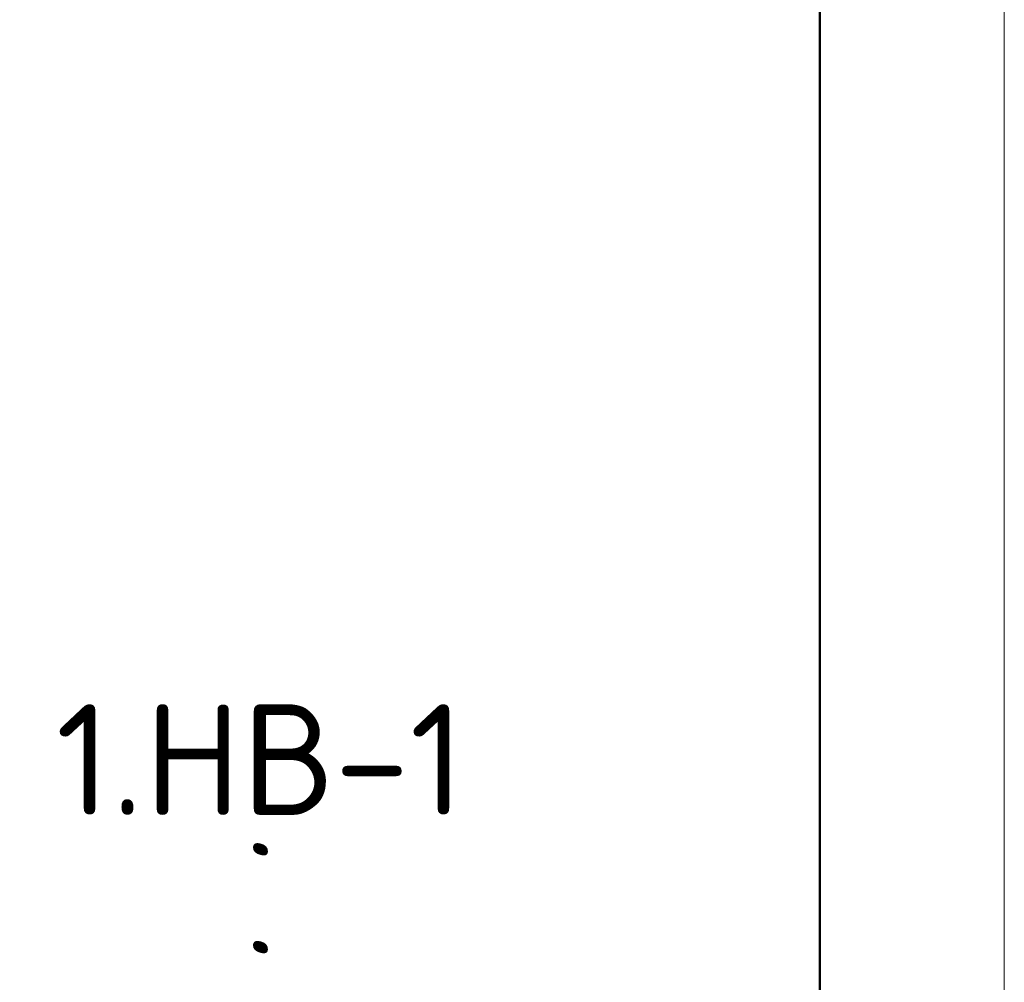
# Model space of a CAD drawing. Header units: millimetres. Extents: x 2008 to 593522, y -10016 to 93699.
# Tile 36 of 102: x 291374 to 294044, y 24347 to 26958. Entities that reach past the tile are written whole.
import ezdxf
from ezdxf.enums import TextEntityAlignment as Align

# ---------------------------------------------------------------- set-up
doc = ezdxf.new("R2010")
doc.units = ezdxf.units.MM
doc.layers.add('ATekst', color=7, linetype='Continuous')
doc.layers.add('FORMAT', color=7, linetype='Continuous')
doc.styles.add('isocpeur', font='isocpeui.ttf')
doc.styles.add('ViTEXT', font='isocpeur.ttf')

# ---------------------------------------------------------------- blocks, each defined once
blk = doc.blocks.new('*U4')
at = {"lineweight": 9}
blk.add_line((400, 292), (400, -5), dxfattribs=at)
at = {"lineweight": 50}
blk.add_line((395, 287), (395, 0), dxfattribs=at)

msp = doc.modelspace()

# ---------------------------------------------------------------- linework, layer by layer
at = {"layer": 'FORMAT', "color": 252, "true_color": 0x939598}
msp.add_lwpolyline([(252844.2283, 3016.9116), (293544.2283, 3016.9116), (293544.2283, 31716.9116), (252844.2283, 31716.9116)], close=True, dxfattribs=at)

# ---------------------------------------------------------------- block references
at = {"layer": 'ATekst', "linetype": 'Continuous', "ltscale": 30, "xscale": 100, "yscale": 100, "zscale": 100}
msp.add_blockref('*U4', (254044.2283, 3016.9116), dxfattribs=at)

# ---------------------------------------------------------------- texts
at = {"style": 'ViTEXT'}
msp.add_text('1.НВ-1', height=300, dxfattribs=at).set_placement((292026.8428, 24950.9775, -70712.625), align=Align.MIDDLE_CENTER)
at = {"style": 'isocpeur'}
msp.add_text('. . .', height=285, rotation=90, dxfattribs=at).set_placement((292047.2502, 24744.3159, -258464803372311.8125), align=Align.RIGHT)

doc.saveas('drawing.dxf')
